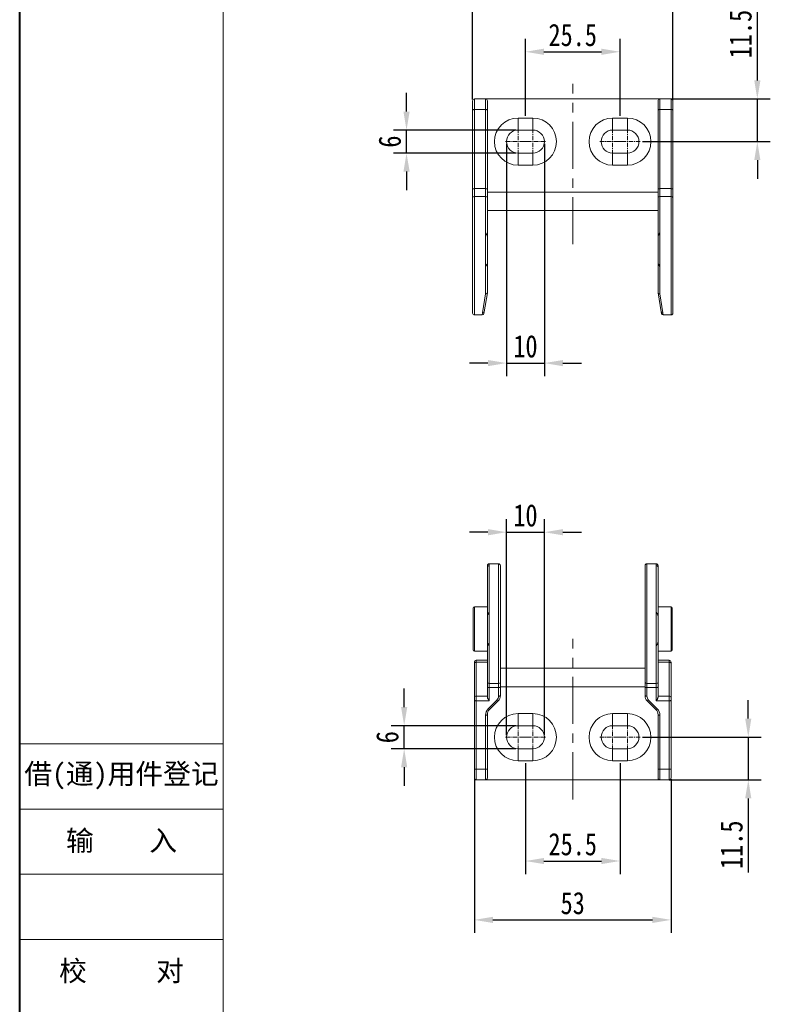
# Model space of a CAD drawing. Header units: millimetres. Extents: x 3223 to 4146, y -133 to 519.
# Tile 2 of 39: x 3223 to 3425, y 36 to 301. Entities that reach past the tile are written whole.
import ezdxf

# ---------------------------------------------------------------- set-up
doc = ezdxf.new("R2010")
doc.units = ezdxf.units.MM
doc.linetypes.add('CENTER', pattern=[0.6, 0.375, -0.075, 0.075, -0.075])
doc.linetypes.add('CENTERX2', pattern=[20.32, 12.7, -2.54, 2.54, -2.54])
doc.styles.get("Standard").update_dxf_attribs({"font": '仿宋_GB2312.ttf', "width": 0.8})
doc.styles.add('样式 3.5', font='仿宋_GB2312.ttf')
doc.dimstyles.new('副本 ISO-25.1', dxfattribs={"dimtxt": 6, "dimasz": 5, "dimexe": 3.5, "dimexo": 0.625, "dimgap": 1.5, "dimtad": 1, "dimdsep": 46, "dimtxsty": 'Standard', "dimcen": 2.5, "dimadec": 0, "dimazin": 0, "dimtfac": 1, "dimtmove": 0, "dimatfit": 3, "dimfxl": 0, "dimarcsym": 0})

# ---------------------------------------------------------------- blocks, each defined once
blk = doc.blocks.new('*D1940')
at = {"color": 0, "lineweight": -2}
for p, q in [((3359.03, 100.84), (3359.03, 70.94)), ((3384.53, 100.84), (3384.53, 70.94)), ((3364.03, 74.44), (3379.53, 74.44))]:
    blk.add_line(p, q, dxfattribs=at)
at = {"color": 0, "lineweight": 9}
for points in [[(3364.03, 75.27), (3364.03, 73.61), (3359.03, 74.44)], [(3379.53, 75.27), (3379.53, 73.61), (3384.53, 74.44)]]:
    blk.add_solid(points, dxfattribs=at)
at = {"layer": 'Defpoints', "color": 0, "lineweight": 9}
for p in [(3359.03, 101.47), (3384.53, 101.47), (3384.53, 74.44)]:
    blk.add_point(p, dxfattribs=at)
at = {"color": 0, "lineweight": 9, "insert": (3371.78, 78.94), "char_height": 6, "attachment_point": 5}
blk.add_mtext('25.5', dxfattribs=at)
blk = doc.blocks.new('*D1941')
at = {"color": 0, "lineweight": -2}
for p, q in [((3345.28, 96.54), (3345.28, 55.07)), ((3398.28, 96.54), (3398.28, 55.07)), ((3350.28, 58.57), (3393.28, 58.57))]:
    blk.add_line(p, q, dxfattribs=at)
at = {"color": 0, "lineweight": 9}
for points in [[(3350.28, 59.41), (3350.28, 57.74), (3345.28, 58.57)], [(3393.28, 59.41), (3393.28, 57.74), (3398.28, 58.57)]]:
    blk.add_solid(points, dxfattribs=at)
at = {"layer": 'Defpoints', "color": 0, "lineweight": 9}
for p in [(3345.28, 97.17), (3398.28, 97.17), (3398.28, 58.57)]:
    blk.add_point(p, dxfattribs=at)
at = {"color": 0, "lineweight": 9, "insert": (3371.78, 63.07), "char_height": 6, "attachment_point": 5}
blk.add_mtext('53', dxfattribs=at)
blk = doc.blocks.new('*D1942')
at = {"color": 0, "lineweight": -2}
for p, q in [((3419.11, 112.82), (3419.11, 117.82)), ((3390.56, 107.82), (3422.61, 107.82)), ((3419.11, 107.82), (3419.11, 96.32)), ((3397.81, 96.32), (3422.61, 96.32)), ((3419.11, 91.32), (3419.11, 71.33))]:
    blk.add_line(p, q, dxfattribs=at)
at = {"color": 0, "lineweight": 9}
for points in [[(3418.27, 112.82), (3419.94, 112.82), (3419.11, 107.82)], [(3418.27, 91.32), (3419.94, 91.32), (3419.11, 96.32)]]:
    blk.add_solid(points, dxfattribs=at)
at = {"layer": 'Defpoints', "color": 0, "lineweight": 9}
for p in [(3389.94, 107.82), (3397.18, 96.32), (3419.11, 96.32)]:
    blk.add_point(p, dxfattribs=at)
at = {"color": 0, "lineweight": 9, "insert": (3414.61, 78.83), "char_height": 6, "attachment_point": 5, "rotation": 90}
blk.add_mtext('11.5', dxfattribs=at)
blk = doc.blocks.new('*D1943')
at = {"color": 0, "lineweight": -2}
for p, q in [((3326.33, 115.92), (3326.33, 120.92)), ((3356.4, 110.92), (3322.83, 110.92)), ((3326.33, 104.72), (3326.33, 110.92)), ((3356.4, 104.72), (3322.83, 104.72)), ((3326.33, 99.72), (3326.33, 94.72))]:
    blk.add_line(p, q, dxfattribs=at)
at = {"color": 0, "lineweight": 9}
for points in [[(3325.5, 115.92), (3327.16, 115.92), (3326.33, 110.92)], [(3325.5, 99.72), (3327.16, 99.72), (3326.33, 104.72)]]:
    blk.add_solid(points, dxfattribs=at)
at = {"layer": 'Defpoints', "color": 0, "lineweight": 9}
for p in [(3326.33, 110.92), (3357.03, 110.92), (3357.03, 104.72)]:
    blk.add_point(p, dxfattribs=at)
at = {"color": 0, "lineweight": 9, "insert": (3321.83, 107.82), "char_height": 6, "attachment_point": 5, "rotation": 90}
blk.add_mtext('6', dxfattribs=at)
blk = doc.blocks.new('*D1944')
at = {"color": 0, "lineweight": -2}
for p, q in [((3353.93, 108.39), (3353.93, 166.57)), ((3364.13, 108.44), (3364.13, 166.57)), ((3348.93, 163.07), (3343.93, 163.07)), ((3353.93, 163.07), (3364.13, 163.07)), ((3369.13, 163.07), (3374.13, 163.07))]:
    blk.add_line(p, q, dxfattribs=at)
at = {"color": 0, "lineweight": 9}
for points in [[(3348.93, 163.9), (3348.93, 162.23), (3353.93, 163.07)], [(3369.13, 163.9), (3369.13, 162.23), (3364.13, 163.07)]]:
    blk.add_solid(points, dxfattribs=at)
at = {"layer": 'Defpoints', "color": 0, "lineweight": 9}
for p in [(3364.13, 163.07), (3353.93, 107.77), (3364.13, 107.82)]:
    blk.add_point(p, dxfattribs=at)
at = {"color": 0, "lineweight": 9, "insert": (3359.03, 167.57), "char_height": 6, "attachment_point": 5}
blk.add_mtext('10', dxfattribs=at)
blk = doc.blocks.new('*D1945')
at = {"color": 0, "lineweight": -2}
for p, q in [((3353.93, 267.73), (3353.93, 205.15)), ((3364.13, 267.73), (3364.13, 205.15)), ((3348.93, 208.65), (3343.93, 208.65)), ((3353.93, 208.65), (3364.13, 208.65)), ((3369.13, 208.65), (3374.13, 208.65))]:
    blk.add_line(p, q, dxfattribs=at)
at = {"color": 0, "lineweight": 9}
for points in [[(3348.93, 209.48), (3348.93, 207.82), (3353.93, 208.65)], [(3369.13, 209.48), (3369.13, 207.82), (3364.13, 208.65)]]:
    blk.add_solid(points, dxfattribs=at)
at = {"layer": 'Defpoints', "color": 0, "lineweight": 9}
for p in [(3353.93, 268.36), (3364.13, 268.36), (3364.13, 208.65)]:
    blk.add_point(p, dxfattribs=at)
at = {"color": 0, "lineweight": 9, "insert": (3359.03, 213.15), "char_height": 6, "attachment_point": 5}
blk.add_mtext('10', dxfattribs=at)
blk = doc.blocks.new('*D1946')
at = {"color": 0, "lineweight": -2}
for p, q in [((3326.97, 276.46), (3326.97, 281.46)), ((3356.4, 271.46), (3323.47, 271.46)), ((3326.97, 265.26), (3326.97, 271.46)), ((3356.4, 265.26), (3323.47, 265.26)), ((3326.97, 260.26), (3326.97, 255.26))]:
    blk.add_line(p, q, dxfattribs=at)
at = {"color": 0, "lineweight": 9}
for points in [[(3326.14, 276.46), (3327.81, 276.46), (3326.97, 271.46)], [(3326.14, 260.26), (3327.81, 260.26), (3326.97, 265.26)]]:
    blk.add_solid(points, dxfattribs=at)
at = {"layer": 'Defpoints', "color": 0, "lineweight": 9}
for p in [(3326.97, 271.46), (3357.03, 271.46), (3357.03, 265.26)]:
    blk.add_point(p, dxfattribs=at)
at = {"color": 0, "lineweight": 9, "insert": (3322.47, 268.36), "char_height": 6, "attachment_point": 5, "rotation": 90}
blk.add_mtext('6', dxfattribs=at)
blk = doc.blocks.new('*D1947')
at = {"color": 0, "lineweight": -2}
for p, q in [((3359.03, 275.33), (3359.03, 296.06)), ((3384.53, 275.33), (3384.53, 296.06)), ((3364.03, 292.56), (3379.53, 292.56))]:
    blk.add_line(p, q, dxfattribs=at)
at = {"color": 0, "lineweight": 9}
for points in [[(3364.03, 293.4), (3364.03, 291.73), (3359.03, 292.56)], [(3379.53, 293.4), (3379.53, 291.73), (3384.53, 292.56)]]:
    blk.add_solid(points, dxfattribs=at)
at = {"layer": 'Defpoints', "color": 0, "lineweight": 9}
for p in [(3384.53, 292.56), (3359.03, 274.71), (3384.53, 274.71)]:
    blk.add_point(p, dxfattribs=at)
at = {"color": 0, "lineweight": 9, "insert": (3371.78, 297.06), "char_height": 6, "attachment_point": 5}
blk.add_mtext('25.5', dxfattribs=at)
blk = doc.blocks.new('*D1948')
at = {"color": 0, "lineweight": -2}
for p, q in [((3344.78, 279.66), (3344.78, 313.11)), ((3398.78, 279.66), (3398.78, 313.11)), ((3349.78, 309.61), (3393.78, 309.61))]:
    blk.add_line(p, q, dxfattribs=at)
at = {"color": 0, "lineweight": 9}
for points in [[(3349.78, 310.44), (3349.78, 308.77), (3344.78, 309.61)], [(3393.78, 310.44), (3393.78, 308.77), (3398.78, 309.61)]]:
    blk.add_solid(points, dxfattribs=at)
at = {"layer": 'Defpoints', "color": 0, "lineweight": 9}
for p in [(3398.78, 309.61), (3344.78, 279.03), (3398.78, 279.03)]:
    blk.add_point(p, dxfattribs=at)
at = {"color": 0, "lineweight": 9, "insert": (3371.78, 314.11), "char_height": 6, "attachment_point": 5}
blk.add_mtext('54', dxfattribs=at)
blk = doc.blocks.new('*D1949')
at = {"color": 0, "lineweight": -2}
for p, q in [((3421.55, 284.86), (3421.55, 304.84)), ((3398.31, 279.86), (3425.05, 279.86)), ((3421.55, 268.36), (3421.55, 279.86)), ((3390.56, 268.36), (3425.05, 268.36)), ((3421.55, 263.36), (3421.55, 258.36))]:
    blk.add_line(p, q, dxfattribs=at)
at = {"color": 0, "lineweight": 9}
for points in [[(3420.72, 284.86), (3422.38, 284.86), (3421.55, 279.86)], [(3420.72, 263.36), (3422.38, 263.36), (3421.55, 268.36)]]:
    blk.add_solid(points, dxfattribs=at)
at = {"layer": 'Defpoints', "color": 0, "lineweight": 9}
for p in [(3397.68, 279.86), (3421.55, 279.86), (3389.94, 268.36)]:
    blk.add_point(p, dxfattribs=at)
at = {"color": 0, "lineweight": 9, "insert": (3417.05, 297.35), "char_height": 6, "attachment_point": 5, "rotation": 90}
blk.add_mtext('11.5', dxfattribs=at)

msp = doc.modelspace()

# ---------------------------------------------------------------- linework, layer by layer
at = {"color": 7, "lineweight": 40}
msp.add_line((3222.676, -133.343), (3222.676, 518.812), dxfattribs=at)
at = {"color": 7, "lineweight": 13}
msp.add_line((3277.571, -122.364), (3277.571, 507.833), dxfattribs=at)
at = {"color": 1, "linetype": 'CENTERX2', "lineweight": 13}
for p, q in [((3371.779, 240.669), (3371.779, 283.897)), ((3371.779, 91.066), (3371.779, 134.293))]:
    msp.add_line(p, q, dxfattribs=at)
at = {"color": 7, "linetype": 'Continuous', "lineweight": 15}
for p, q in [((3344.779, 276.857), (3344.779, 279.356)), ((3345.279, 279.856), (3345.279, 277.002)), ((3348.279, 279.856), (3345.279, 279.856)), ((3348.279, 277.002), (3348.279, 279.856)), ((3395.279, 279.856), (3348.279, 279.856)), ((3348.779, 279.356), (3348.779, 276.857)), ((3394.779, 279.356), (3394.779, 276.857)), ((3395.279, 277.002), (3395.279, 279.856)), ((3395.279, 279.856), (3398.279, 279.856)), ((3398.279, 279.856), (3398.279, 277.002)), ((3398.779, 276.857), (3398.779, 279.356)), ((3344.779, 255.525), (3344.779, 276.857)), ((3345.279, 277.002), (3345.279, 255.67)), ((3348.279, 277.002), (3345.279, 277.002)), ((3348.279, 255.67), (3348.279, 277.002)), ((3348.779, 276.857), (3348.779, 255.525)), ((3394.779, 276.857), (3394.779, 255.525)), ((3395.279, 255.67), (3395.279, 277.002)), ((3395.279, 277.002), (3398.279, 277.002)), ((3398.279, 277.002), (3398.279, 255.67)), ((3398.779, 255.525), (3398.779, 276.857)), ((3357.029, 274.706), (3357.029, 271.456)), ((3357.029, 274.706), (3361.029, 274.706)), ((3361.029, 274.706), (3361.029, 271.456)), ((3382.529, 274.706), (3386.529, 274.706)), ((3382.529, 274.706), (3382.529, 271.456)), ((3386.529, 274.706), (3386.529, 271.456)), ((3361.029, 271.456), (3357.029, 271.456)), ((3386.529, 271.456), (3382.529, 271.456)), ((3357.029, 265.256), (3357.029, 262.006)), ((3357.029, 265.256), (3361.029, 265.256)), ((3361.029, 265.256), (3361.029, 262.006)), ((3382.529, 265.256), (3386.529, 265.256)), ((3382.529, 265.256), (3382.529, 262.006)), ((3386.529, 265.256), (3386.529, 262.006)), ((3361.029, 262.006), (3357.029, 262.006)), ((3386.529, 262.006), (3382.529, 262.006)), ((3344.779, 253.144), (3344.779, 255.525)), ((3345.279, 255.67), (3345.279, 253.552)), ((3348.279, 255.67), (3345.279, 255.67)), ((3348.279, 253.552), (3348.279, 255.67)), ((3348.779, 255.525), (3348.779, 253.144)), ((3394.779, 255.525), (3394.779, 253.144)), ((3395.279, 253.552), (3395.279, 255.67)), ((3395.279, 255.67), (3398.279, 255.67)), ((3398.279, 255.67), (3398.279, 253.552)), ((3398.779, 253.144), (3398.779, 255.525)), ((3344.779, 222.145), (3344.779, 253.144)), ((3348.279, 253.552), (3345.279, 253.552)), ((3345.279, 253.552), (3345.279, 221.645)), ((3348.279, 243.725), (3348.279, 253.552)), ((3394.779, 254.715), (3348.779, 254.715)), ((3348.779, 253.144), (3348.779, 242.739)), ((3394.779, 253.144), (3394.779, 242.739)), ((3395.279, 243.725), (3395.279, 253.552)), ((3395.279, 253.552), (3398.279, 253.552)), ((3398.279, 253.552), (3398.279, 221.645)), ((3398.779, 222.145), (3398.779, 253.144)), ((3394.779, 249.747), (3348.779, 249.747)), ((3348.279, 234.692), (3348.279, 243.725)), ((3348.779, 242.739), (3348.779, 235.678)), ((3394.779, 235.678), (3394.779, 242.739)), ((3395.279, 243.725), (3395.279, 234.692)), ((3348.279, 227.349), (3348.279, 234.692)), ((3348.779, 235.678), (3348.779, 227.645)), ((3394.779, 235.678), (3394.779, 227.645)), ((3395.279, 227.349), (3395.279, 234.692)), ((3347.451, 222.236), (3348.279, 227.349)), ((3348.776, 227.626), (3347.913, 222.447)), ((3394.782, 227.626), (3395.646, 222.447)), ((3396.107, 222.236), (3395.279, 227.349)), ((3345.279, 221.645), (3347.356, 221.645)), ((3347.356, 221.645), (3347.451, 222.236)), ((3347.913, 222.447), (3347.849, 222.063)), ((3395.71, 222.063), (3395.646, 222.447)), ((3396.107, 222.236), (3396.203, 221.645)), ((3396.203, 221.645), (3398.279, 221.645)), ((3348.779, 153.682), (3348.779, 154.051)), ((3351.779, 154.551), (3349.279, 154.551)), ((3349.279, 154.551), (3349.279, 153.96)), ((3349.279, 141.5), (3349.279, 153.96)), ((3351.779, 154.551), (3351.779, 122.288)), ((3352.279, 122.706), (3352.279, 154.051)), ((3391.279, 122.706), (3391.279, 154.051)), ((3394.279, 154.551), (3391.779, 154.551)), ((3391.779, 154.551), (3391.779, 122.288)), ((3394.279, 153.96), (3394.279, 154.551)), ((3394.279, 141.5), (3394.279, 153.96)), ((3394.779, 154.051), (3394.779, 153.682)), ((3348.779, 153.682), (3348.779, 140.514)), ((3394.779, 153.682), (3394.779, 140.514)), ((3344.979, 142.631), (3344.979, 131.331)), ((3348.779, 142.931), (3345.279, 142.931)), ((3345.279, 131.031), (3345.279, 142.931)), ((3349.279, 141.5), (3349.279, 132.463)), ((3394.279, 132.463), (3394.279, 141.5)), ((3398.279, 142.931), (3394.779, 142.931)), ((3398.279, 131.031), (3398.279, 142.931)), ((3398.579, 142.631), (3398.579, 131.331)), ((3348.779, 133.449), (3348.779, 140.514)), ((3394.779, 140.514), (3394.779, 133.449)), ((3348.779, 133.449), (3348.779, 122.706)), ((3394.779, 133.449), (3394.779, 122.706)), ((3345.279, 131.031), (3348.779, 131.031)), ((3349.279, 122.288), (3349.279, 132.463)), ((3394.279, 122.288), (3394.279, 132.463)), ((3394.779, 131.031), (3398.279, 131.031)), ((3345.279, 127.786), (3345.279, 128.038)), ((3345.279, 127.786), (3345.279, 118.41)), ((3348.779, 128.538), (3345.779, 128.538)), ((3345.779, 128.538), (3345.779, 128.033)), ((3345.779, 118.91), (3345.779, 128.033)), ((3345.779, 128.033), (3348.779, 128.033)), ((3397.779, 128.538), (3394.779, 128.538)), ((3397.779, 128.033), (3394.779, 128.033)), ((3397.779, 128.538), (3397.779, 128.033)), ((3397.779, 118.91), (3397.779, 128.033)), ((3398.279, 127.786), (3398.279, 128.038)), ((3398.279, 127.786), (3398.279, 118.41)), ((3352.279, 126.44), (3391.279, 126.44)), ((3348.779, 122.706), (3348.779, 121.345)), ((3349.279, 122.288), (3351.779, 122.288)), ((3349.279, 121.2), (3349.279, 122.288)), ((3351.779, 122.288), (3351.779, 121.2)), ((3352.279, 121.345), (3352.279, 122.706)), ((3391.279, 121.345), (3391.279, 122.706)), ((3394.279, 122.288), (3391.779, 122.288)), ((3391.779, 122.288), (3391.779, 121.2)), ((3394.279, 121.2), (3394.279, 122.288)), ((3394.779, 122.706), (3394.779, 121.345)), ((3348.779, 121.345), (3348.779, 118.594)), ((3349.279, 121.2), (3351.779, 121.2)), ((3349.279, 117.62), (3349.279, 121.2)), ((3351.779, 121.2), (3351.779, 118.894)), ((3352.279, 121.42), (3391.279, 121.42)), ((3352.279, 119.038), (3352.279, 121.345)), ((3391.279, 119.038), (3391.279, 121.345)), ((3394.279, 121.2), (3391.779, 121.2)), ((3391.779, 121.2), (3391.779, 118.894)), ((3394.279, 117.62), (3394.279, 121.2)), ((3394.779, 121.345), (3394.779, 118.594)), ((3345.279, 117.765), (3345.279, 118.41)), ((3345.279, 117.765), (3345.279, 99.319)), ((3345.779, 117.62), (3345.779, 118.91)), ((3348.779, 118.91), (3345.779, 118.91)), ((3345.779, 99.175), (3345.779, 117.62)), ((3345.779, 117.62), (3349.279, 117.62)), ((3351.34, 117.833), (3349.012, 115.505)), ((3349.365, 115.296), (3351.694, 117.624)), ((3394.194, 115.296), (3391.865, 117.624)), ((3392.219, 117.833), (3394.547, 115.505)), ((3397.779, 117.62), (3394.279, 117.62)), ((3394.779, 118.91), (3397.779, 118.91)), ((3397.779, 117.62), (3397.779, 118.91)), ((3397.779, 99.175), (3397.779, 117.62)), ((3398.279, 117.765), (3398.279, 118.41)), ((3398.279, 117.765), (3398.279, 99.319)), ((3357.029, 114.17), (3357.029, 110.92)), ((3357.029, 114.17), (3361.029, 114.17)), ((3361.029, 114.17), (3361.029, 110.92)), ((3382.529, 110.92), (3382.529, 114.17)), ((3382.529, 114.17), (3386.529, 114.17)), ((3386.529, 114.17), (3386.529, 110.92)), ((3348.279, 113.737), (3348.279, 99.175)), ((3348.779, 99.319), (3348.779, 113.881)), ((3394.779, 99.319), (3394.779, 113.881)), ((3395.279, 113.737), (3395.279, 99.175)), ((3361.029, 110.92), (3357.029, 110.92)), ((3386.529, 110.92), (3382.529, 110.92)), ((3357.029, 104.72), (3357.029, 101.47)), ((3357.029, 104.72), (3361.029, 104.72)), ((3361.029, 104.72), (3361.029, 101.47)), ((3382.529, 104.72), (3386.529, 104.72)), ((3382.529, 104.72), (3382.529, 101.47)), ((3386.529, 101.47), (3386.529, 104.72)), ((3361.029, 101.47), (3357.029, 101.47)), ((3386.529, 101.47), (3382.529, 101.47)), ((3345.279, 99.319), (3345.279, 96.82)), ((3345.779, 99.175), (3348.279, 99.175)), ((3345.779, 96.32), (3345.779, 99.175)), ((3348.279, 99.175), (3348.279, 96.32)), ((3348.779, 96.82), (3348.779, 99.319)), ((3394.779, 96.82), (3394.779, 99.319)), ((3397.779, 99.175), (3395.279, 99.175)), ((3395.279, 99.175), (3395.279, 96.32)), ((3397.779, 96.32), (3397.779, 99.175)), ((3398.279, 99.319), (3398.279, 96.82)), ((3345.779, 96.32), (3348.279, 96.32)), ((3395.279, 96.32), (3348.279, 96.32)), ((3397.779, 96.32), (3395.279, 96.32))]:
    msp.add_line(p, q, dxfattribs=at)
at = {"color": 1, "linetype": 'CENTER', "lineweight": 9, "ltscale": 3.1496}
for p, q in [((3357.029, 264.946), (3357.029, 271.766)), ((3361.029, 264.946), (3361.029, 271.766)), ((3382.529, 264.946), (3382.529, 271.766)), ((3386.529, 264.946), (3386.529, 271.766)), ((3353.619, 268.356), (3360.439, 268.356)), ((3357.619, 268.356), (3364.439, 268.356)), ((3379.119, 268.356), (3385.939, 268.356)), ((3383.119, 268.356), (3389.939, 268.356)), ((3357.029, 104.41), (3357.029, 111.23)), ((3361.029, 104.41), (3361.029, 111.23)), ((3382.529, 104.41), (3382.529, 111.23)), ((3386.529, 104.41), (3386.529, 111.23)), ((3353.619, 107.82), (3360.439, 107.82)), ((3357.619, 107.82), (3364.439, 107.82)), ((3379.119, 107.82), (3385.939, 107.82)), ((3383.119, 107.82), (3389.939, 107.82))]:
    msp.add_line(p, q, dxfattribs=at)
at = {"color": 7, "lineweight": 15}
for p, q in [((3222.676, 106), (3277.571, 106)), ((3222.676, 88.434), (3277.571, 88.434)), ((3222.676, 70.867), (3277.571, 70.867)), ((3222.676, 53.301), (3277.571, 53.301))]:
    msp.add_line(p, q, dxfattribs=at)
at = {"color": 7, "linetype": 'Continuous', "lineweight": 15, "flags": 128}
for points in [[(3344.779, 276.857), (3344.789, 276.886), (3344.817, 276.913), (3344.864, 276.938), (3344.926, 276.96), (3345.002, 276.978), (3345.088, 276.991), (3345.182, 276.999), (3345.279, 277.002)], [(3348.779, 276.857), (3348.77, 276.886), (3348.741, 276.913), (3348.695, 276.938), (3348.633, 276.96), (3348.557, 276.978), (3348.471, 276.991), (3348.377, 276.999), (3348.279, 277.002)], [(3394.779, 276.857), (3394.789, 276.886), (3394.817, 276.913), (3394.864, 276.938), (3394.926, 276.96), (3395.002, 276.978), (3395.088, 276.991), (3395.182, 276.999), (3395.279, 277.002)], [(3398.779, 276.857), (3398.77, 276.886), (3398.741, 276.913), (3398.695, 276.938), (3398.633, 276.96), (3398.557, 276.978), (3398.471, 276.991), (3398.377, 276.999), (3398.279, 277.002)], [(3344.779, 255.525), (3344.789, 255.553), (3344.817, 255.58), (3344.864, 255.605), (3344.926, 255.627), (3345.002, 255.645), (3345.088, 255.659), (3345.182, 255.667), (3345.279, 255.67)], [(3348.779, 255.525), (3348.77, 255.553), (3348.741, 255.58), (3348.695, 255.605), (3348.633, 255.627), (3348.557, 255.645), (3348.471, 255.659), (3348.377, 255.667), (3348.279, 255.67)], [(3394.779, 255.525), (3394.789, 255.553), (3394.817, 255.58), (3394.864, 255.605), (3394.926, 255.627), (3395.002, 255.645), (3395.088, 255.659), (3395.182, 255.667), (3395.279, 255.67)], [(3398.779, 255.525), (3398.77, 255.553), (3398.741, 255.58), (3398.695, 255.605), (3398.633, 255.627), (3398.557, 255.645), (3398.471, 255.659), (3398.377, 255.667), (3398.279, 255.67)], [(3345.279, 127.786), (3345.289, 127.834), (3345.317, 127.88), (3345.364, 127.923), (3345.426, 127.961), (3345.502, 127.992), (3345.588, 128.014), (3345.682, 128.029), (3345.779, 128.033)], [(3398.279, 127.786), (3398.27, 127.834), (3398.241, 127.88), (3398.195, 127.923), (3398.133, 127.961), (3398.057, 127.992), (3397.971, 128.014), (3397.877, 128.029), (3397.779, 128.033)], [(3348.779, 121.345), (3348.789, 121.317), (3348.817, 121.29), (3348.864, 121.265), (3348.926, 121.243), (3349.002, 121.225), (3349.088, 121.211), (3349.182, 121.203), (3349.279, 121.2)], [(3351.779, 121.2), (3351.877, 121.203), (3351.971, 121.211), (3352.057, 121.225), (3352.133, 121.243), (3352.195, 121.265), (3352.241, 121.29), (3352.27, 121.317), (3352.279, 121.345)], [(3391.779, 121.2), (3391.682, 121.203), (3391.588, 121.211), (3391.502, 121.225), (3391.426, 121.243), (3391.364, 121.265), (3391.317, 121.29), (3391.289, 121.317), (3391.279, 121.345)], [(3394.779, 121.345), (3394.77, 121.317), (3394.741, 121.29), (3394.695, 121.265), (3394.633, 121.243), (3394.557, 121.225), (3394.471, 121.211), (3394.377, 121.203), (3394.279, 121.2)], [(3345.779, 117.62), (3345.682, 117.623), (3345.588, 117.631), (3345.502, 117.645), (3345.426, 117.663), (3345.364, 117.685), (3345.317, 117.71), (3345.289, 117.737), (3345.279, 117.765)], [(3351.779, 118.894), (3351.877, 118.896), (3351.971, 118.905), (3352.057, 118.918), (3352.133, 118.936), (3352.195, 118.958), (3352.241, 118.983), (3352.27, 119.01), (3352.279, 119.038)], [(3391.779, 118.894), (3391.682, 118.896), (3391.588, 118.905), (3391.502, 118.918), (3391.426, 118.936), (3391.364, 118.958), (3391.317, 118.983), (3391.289, 119.01), (3391.279, 119.038)], [(3397.779, 117.62), (3397.877, 117.623), (3397.971, 117.631), (3398.057, 117.645), (3398.133, 117.663), (3398.195, 117.685), (3398.241, 117.71), (3398.27, 117.737), (3398.279, 117.765)], [(3348.779, 113.881), (3348.77, 113.853), (3348.741, 113.826), (3348.695, 113.801), (3348.633, 113.779), (3348.557, 113.761), (3348.471, 113.748), (3348.377, 113.74), (3348.279, 113.737)], [(3394.779, 113.881), (3394.789, 113.853), (3394.817, 113.826), (3394.864, 113.801), (3394.926, 113.779), (3395.002, 113.761), (3395.088, 113.748), (3395.182, 113.74), (3395.279, 113.737)], [(3345.779, 99.175), (3345.682, 99.177), (3345.588, 99.186), (3345.502, 99.199), (3345.426, 99.217), (3345.364, 99.239), (3345.317, 99.264), (3345.289, 99.291), (3345.279, 99.319)], [(3348.779, 99.319), (3348.77, 99.291), (3348.741, 99.264), (3348.695, 99.239), (3348.633, 99.217), (3348.557, 99.199), (3348.471, 99.186), (3348.377, 99.177), (3348.279, 99.175)], [(3394.779, 99.319), (3394.789, 99.291), (3394.817, 99.264), (3394.864, 99.239), (3394.926, 99.217), (3395.002, 99.199), (3395.088, 99.186), (3395.182, 99.177), (3395.279, 99.175)], [(3397.779, 99.175), (3397.877, 99.177), (3397.971, 99.186), (3398.057, 99.199), (3398.133, 99.217), (3398.195, 99.239), (3398.241, 99.264), (3398.27, 99.291), (3398.279, 99.319)]]:
    msp.add_lwpolyline(points, dxfattribs=at)
at = {"color": 7, "linetype": 'Continuous', "lineweight": 15}
for centre, radius, start, end in [((3345.279, 279.356), 0.5, 90, 180), ((3348.279, 279.356), 0.5, 0, 90), ((3395.279, 279.356), 0.5, 90, 180), ((3398.279, 279.356), 0.5, 0, 90), ((3357.029, 268.356), 6.35, 90, 270), ((3361.029, 268.356), 6.35, 270, 90), ((3382.529, 268.356), 6.35, 90, 270), ((3386.529, 268.356), 6.35, 270, 90), ((3357.029, 268.356), 3.1, 90, 270), ((3361.029, 268.356), 3.1, 270, 90), ((3382.529, 268.356), 3.1, 90, 270), ((3386.529, 268.356), 3.1, 270, 90), ((3345.238, 253.093), 0.461, 84.82042, 173.6532), ((3348.321, 253.093), 0.461, 6.3468, 95.17958), ((3395.238, 253.093), 0.461, 84.82042, 173.6532), ((3398.321, 253.093), 0.461, 6.3468, 95.17958), ((3345.279, 222.145), 0.5, 180, 270), ((3347.356, 222.145), 0.5, 270.42014, 350.53768), ((3396.203, 222.145), 0.5, 189.46232, 269.43995), ((3398.279, 222.145), 0.5, 270, 0), ((3349.279, 154.051), 0.5, 90, 180), ((3351.779, 154.051), 0.5, 0, 90), ((3391.779, 154.051), 0.5, 90, 180), ((3394.279, 154.051), 0.5, 0, 90), ((3345.279, 142.631), 0.3, 90, 180), ((3398.279, 142.631), 0.3, 0, 90), ((3345.279, 131.331), 0.3, 180, 270), ((3398.279, 131.331), 0.3, 270, 360), ((3345.779, 128.038), 0.5, 90, 180), ((3397.779, 128.038), 0.5, 0, 90), ((3349.242, 122.751), 0.465, 185.55055, 274.63961), ((3351.817, 122.751), 0.465, 265.36039, 354.44945), ((3391.742, 122.751), 0.465, 185.55055, 274.63961), ((3394.317, 122.751), 0.465, 265.36039, 354.44945), ((3345.779, 118.41), 0.5, 90, 180), ((3350.279, 118.894), 1.5, 315, 0), ((3351.763, 118.146), 0.526, 216.45245, 262.3753), ((3350.279, 119.038), 2, 315, 0), ((3393.279, 119.038), 2, 180, 225), ((3393.279, 118.894), 1.5, 180, 225), ((3391.795, 118.146), 0.526, 277.6247, 323.54755), ((3397.779, 118.41), 0.5, 0, 90), ((3350.779, 113.737), 2.5, 135, 180), ((3350.779, 113.881), 2, 135, 180), ((3349.435, 115.817), 0.526, 216.45245, 262.3753), ((3357.029, 107.82), 6.35, 90, 270), ((3361.029, 107.82), 6.35, 270, 90), ((3382.529, 107.82), 6.35, 90, 270), ((3386.529, 107.82), 6.35, 270, 90), ((3394.124, 115.817), 0.526, 277.6247, 323.54755), ((3392.779, 113.881), 2, 0, 45), ((3392.779, 113.737), 2.5, 0, 45), ((3357.029, 107.82), 3.1, 90, 270), ((3361.029, 107.82), 3.1, 270, 90), ((3382.529, 107.82), 3.1, 90, 270), ((3386.529, 107.82), 3.1, 270, 90), ((3345.779, 96.82), 0.5, 180, 270), ((3348.279, 96.82), 0.5, 270, 0), ((3395.279, 96.82), 0.5, 180, 270), ((3397.779, 96.82), 0.5, 270, 0)]:
    msp.add_arc(centre, radius, start, end, dxfattribs=at)
for points, knots in [([(3348.779, 242.739), (3348.779, 242.809), (3348.757, 242.889), (3348.693, 243.053), (3348.65, 243.14), (3348.507, 243.395), (3348.393, 243.566), (3348.279, 243.725)], [0, 0, 0, 0, 0.25, 0.25, 0.5, 0.5, 1, 1, 1, 1]), ([(3394.779, 242.739), (3394.779, 242.809), (3394.801, 242.889), (3394.866, 243.053), (3394.909, 243.14), (3395.052, 243.395), (3395.166, 243.566), (3395.279, 243.725)], [0, 0, 0, 0, 0.25, 0.25, 0.5, 0.5, 1, 1, 1, 1]), ([(3348.279, 234.692), (3348.392, 234.85), (3348.506, 235.021), (3348.65, 235.277), (3348.693, 235.363), (3348.758, 235.529), (3348.779, 235.609), (3348.779, 235.678)], [0, 0, 0, 0, 0.5, 0.5, 0.75, 0.75, 1, 1, 1, 1]), ([(3395.279, 234.692), (3395.167, 234.85), (3395.052, 235.021), (3394.909, 235.277), (3394.866, 235.363), (3394.801, 235.529), (3394.779, 235.609), (3394.779, 235.678)], [0, 0, 0, 0, 0.5, 0.5, 0.75, 0.75, 1, 1, 1, 1]), ([(3348.776, 227.626), (3348.763, 227.545), (3348.703, 227.47), (3348.522, 227.369), (3348.4, 227.343), (3348.279, 227.349)], [0, 0, 0, 0, 0.5, 0.5, 1, 1, 1, 1]), ([(3348.779, 227.645), (3348.779, 227.645), (3348.779, 227.644), (3348.779, 227.642), (3348.778, 227.64), (3348.778, 227.637), (3348.777, 227.633), (3348.777, 227.631), (3348.777, 227.629), (3348.776, 227.626)], [0, 0, 0, 0, 0.000028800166, 0.000028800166, 0.000028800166, 0.000052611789, 0.000052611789, 0.000052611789, 0.000062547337, 0.000062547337, 0.000062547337, 0.000062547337]), ([(3394.779, 227.645), (3394.779, 227.645), (3394.779, 227.644), (3394.78, 227.642), (3394.78, 227.64), (3394.781, 227.637), (3394.781, 227.633), (3394.782, 227.631), (3394.782, 227.629), (3394.782, 227.626)], [0, 0, 0, 0, 0.000028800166, 0.000028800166, 0.000028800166, 0.000052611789, 0.000052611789, 0.000052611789, 0.000062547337, 0.000062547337, 0.000062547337, 0.000062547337]), ([(3394.782, 227.626), (3394.796, 227.545), (3394.855, 227.47), (3395.037, 227.369), (3395.158, 227.343), (3395.279, 227.349)], [0, 0, 0, 0, 0.5, 0.5, 1, 1, 1, 1]), ([(3347.913, 222.447), (3347.903, 222.387), (3347.879, 222.339), (3347.815, 222.265), (3347.777, 222.239), (3347.648, 222.19), (3347.55, 222.196), (3347.451, 222.236)], [0, 0, 0, 0, 0.25, 0.25, 0.5, 0.5, 1, 1, 1, 1]), ([(3395.646, 222.447), (3395.656, 222.387), (3395.68, 222.339), (3395.744, 222.265), (3395.782, 222.239), (3395.91, 222.19), (3396.009, 222.196), (3396.107, 222.236)], [0, 0, 0, 0, 0.25, 0.25, 0.5, 0.5, 1, 1, 1, 1]), ([(3349.279, 153.96), (3349.167, 154.002), (3349.052, 154.007), (3348.909, 153.943), (3348.866, 153.91), (3348.801, 153.816), (3348.779, 153.754), (3348.779, 153.682)], [0, 0, 0, 0, 0.5, 0.5, 0.75, 0.75, 1, 1, 1, 1]), ([(3394.279, 153.96), (3394.392, 154.002), (3394.506, 154.007), (3394.65, 153.943), (3394.693, 153.91), (3394.758, 153.816), (3394.779, 153.754), (3394.779, 153.682)], [0, 0, 0, 0, 0.5, 0.5, 0.75, 0.75, 1, 1, 1, 1]), ([(3348.779, 140.514), (3348.779, 140.583), (3348.801, 140.663), (3348.866, 140.828), (3348.909, 140.914), (3349.052, 141.169), (3349.166, 141.34), (3349.279, 141.5)], [0, 0, 0, 0, 0.25, 0.25, 0.5, 0.5, 1, 1, 1, 1]), ([(3394.779, 140.514), (3394.779, 140.583), (3394.757, 140.663), (3394.693, 140.828), (3394.65, 140.914), (3394.507, 141.169), (3394.393, 141.34), (3394.279, 141.5)], [0, 0, 0, 0, 0.25, 0.25, 0.5, 0.5, 1, 1, 1, 1]), ([(3349.279, 132.463), (3349.167, 132.622), (3349.052, 132.793), (3348.909, 133.049), (3348.866, 133.135), (3348.801, 133.3), (3348.779, 133.38), (3348.779, 133.449)], [0, 0, 0, 0, 0.5, 0.5, 0.75, 0.75, 1, 1, 1, 1]), ([(3394.279, 132.463), (3394.392, 132.622), (3394.506, 132.793), (3394.65, 133.049), (3394.693, 133.135), (3394.758, 133.3), (3394.779, 133.38), (3394.779, 133.449)], [0, 0, 0, 0, 0.5, 0.5, 0.75, 0.75, 1, 1, 1, 1]), ([(3348.779, 118.594), (3348.779, 118.521), (3348.801, 118.442), (3348.866, 118.275), (3348.908, 118.191), (3349.004, 118.022), (3349.056, 117.94), (3349.165, 117.778), (3349.223, 117.697), (3349.279, 117.62)], [0, 0, 0, 0, 0.25, 0.25, 0.5, 0.5, 0.75, 0.75, 1, 1, 1, 1]), ([(3394.779, 118.594), (3394.779, 118.521), (3394.758, 118.442), (3394.693, 118.275), (3394.65, 118.191), (3394.554, 118.022), (3394.502, 117.94), (3394.393, 117.778), (3394.336, 117.697), (3394.279, 117.62)], [0, 0, 0, 0, 0.25, 0.25, 0.5, 0.5, 0.75, 0.75, 1, 1, 1, 1])]:
    msp.add_open_spline(points, degree=3, knots=knots, dxfattribs=at)

# ---------------------------------------------------------------- texts
at = {"color": 7, "linetype": 'CENTER', "lineweight": 18, "char_height": 5.48952, "width": 54.89522, "attachment_point": 5, "style": '样式 3.5'}
for s, insert in [('{\\fSimSun|b0|i0|c134|p2;借}({\\fSimSun|b0|i0|c134|p2;通}){\\fSimSun|b0|i0|c134|p2;用件登记}', (3250.124, 97.217)), ('\\f宋体|b0|i0|c134|p2;校     对', (3250.124, 44.518))]:
    msp.add_mtext(s, dxfattribs=dict(at, insert=insert))
at = {"color": 7, "lineweight": 18, "insert": (3250.124, 79.65), "char_height": 5.48952, "width": 54.89522, "attachment_point": 5, "style": '样式 3.5'}
msp.add_mtext('{\\fSimSun|b0|i0|c134|p2;输    入}', dxfattribs=at)

# ---------------------------------------------------------------- dimensions: what is measured, and where the dimension line sits
at = {"color": 5, "lineweight": 9}
for base, p1, p2, picture, middle in [((3398.779, 309.605), (3344.779, 279.034), (3398.779, 279.034), '*D1948', (3371.779, 314.105)), ((3384.529, 292.563), (3359.029, 274.706), (3384.529, 274.706), '*D1947', (3371.779, 297.063)), ((3384.529, 74.441), (3359.029, 101.47), (3384.529, 101.47), '*D1940', (3371.779, 78.941)), ((3398.279, 58.573), (3345.279, 97.168), (3398.279, 97.168), '*D1941', (3371.779, 63.073))]:
    dim = msp.add_linear_dim(base=base, p1=p1, p2=p2, dimstyle='副本 ISO-25.1', dxfattribs=at)
    dim.commit()
    dim.dimension.update_dxf_attribs({"geometry": picture, "text_midpoint": middle})
for base, p1, p2, picture, middle in [((3421.549, 279.856), (3389.939, 268.356), (3397.682, 279.856), '*D1949', (3417.049, 297.349)), ((3419.107, 96.32), (3389.939, 107.82), (3397.184, 96.32), '*D1942', (3414.607, 78.826))]:
    dim = msp.add_linear_dim(base=base, p1=p1, p2=p2, angle=90, dimstyle='副本 ISO-25.1', dxfattribs=at)
    dim.commit()
    dim.dimension.update_dxf_attribs({"geometry": picture, "text_midpoint": middle})
for base, p1, p2, picture, middle in [((3326.972, 271.456), (3357.029, 265.256), (3357.029, 271.456), '*D1946', (3322.472, 268.356)), ((3326.33, 110.92), (3357.029, 104.72), (3357.029, 110.92), '*D1943', (3321.83, 107.82))]:
    dim = msp.add_linear_dim(base=base, p1=p1, p2=p2, angle=90, text='6', dimstyle='副本 ISO-25.1', dxfattribs=at)
    dim.commit()
    dim.dimension.update_dxf_attribs({"geometry": picture, "text_midpoint": middle})
for base, p1, p2, picture, middle in [((3364.129, 208.649), (3353.929, 268.356), (3364.129, 268.356), '*D1945', (3359.029, 213.149)), ((3364.129, 163.067), (3353.93, 107.767), (3364.129, 107.82), '*D1944', (3359.03, 167.567))]:
    dim = msp.add_linear_dim(base=base, p1=p1, p2=p2, text='10', dimstyle='副本 ISO-25.1', dxfattribs=at)
    dim.commit()
    dim.dimension.update_dxf_attribs({"geometry": picture, "text_midpoint": middle})

doc.saveas('drawing.dxf')
